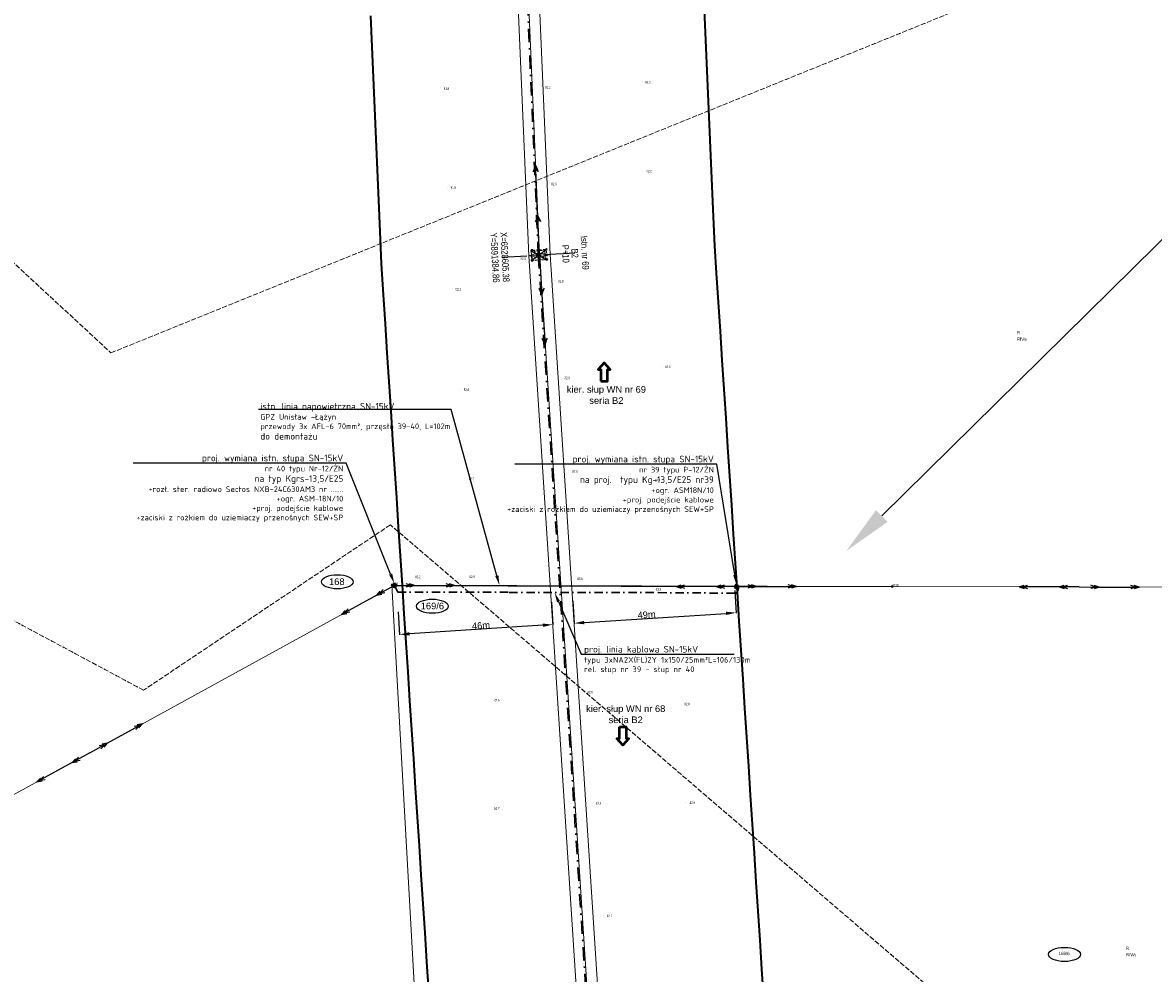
# Model space of a CAD drawing. Header units: metres. Extents: x 6524698 to 6533081, y 5883213 to 5896811.
# Tile 87 of 167: x 6528451 to 6528790, y 5891170 to 5891455. Entities that reach past the tile are written whole.
import ezdxf
from ezdxf import colors
from ezdxf.entities.mleader import LeaderData, LeaderLine
from ezdxf.enums import TextEntityAlignment as Align
from ezdxf.math import Vec2, Vec3

# ---------------------------------------------------------------- set-up
doc = ezdxf.new("R2010")
doc.units = ezdxf.units.M
doc.header["$MEASUREMENT"] = 0
for name, pattern in [('DASHDOT', [4, 2, -0.9, 0.2, -0.9]), ('DASHDOT2', [0.5, 0.25, -0.125, 0, -0.125]), ('mapa zasadnicza$0$219-500', [0]), ('mapa zasadnicza$0$egkk-500', [2, 1.5, -0.5]), ('mapa zasadnicza$0$egug-500', [1, 0.5, -0.5]), ('mapa zasadnicza$0$suep_sn_500', [0]), ('mapa zasadnicza$0$suep_wn_500', [0]), ('mapa zasadnicza$0$supp_500', [1, 0.5, -0.5])]:
    doc.linetypes.add(name, pattern=pattern)
doc.layers.get('0').update_dxf_attribs({"lineweight": 0})
for name, color, linetype, lineweight in [('# OBMBS-9x-19xxx __EI_opis_SN', 1, 'Continuous', 0), ('# OBMBS-9x-19xxx __EI_opis_WN słupy', 250, 'Continuous', 0), ('# OBMBS-9x-19xxx _El_działki', 92, 'Continuous', 25), ('# OBMBS-9x-19xxx _SN PROJ. KABLE 15kV', 10, 'DASHDOT2', 30), ('# OBMBS-9x-19xxx _SN PROJ. SŁUPY', 10, 'Continuous', 30), ('@Proj. słupy - blok', 1, 'Continuous', 15), ('@Proj. słupy - XY', 1, 'Continuous', 0), ('_trasa_os', 1, 'DASHDOT', 30), ('Sections span lengths and Marker Balls Plan', 7, 'Continuous', 0)]:
    doc.layers.add(name, color=color, linetype=linetype, lineweight=lineweight)
for name, color, linetype in [('# OBMBS-9x-19xxx _EI_demontaż SN', 1, 'Demontaż_(6m)'), ('# OBMBS-9x-19xxx domiary', 5, 'Continuous'), ('@Proj. słupy - seria', 1, 'Continuous'), ('@Proj. słupy - wys.', 1, 'Continuous'), ('mapa zasadnicza$0$000 Inne (niezydentyfikowane)', 7, 'Continuous'), ('mapa zasadnicza$0$202-punkt graniczny', 7, 'Continuous'), ('mapa zasadnicza$0$202-punkt graniczny-Atr103', 7, 'Continuous'), ('mapa zasadnicza$0$209-oznaczenie konturu klasyfikacyjnego', 7, 'Continuous'), ('mapa zasadnicza$0$210-oznaczenie konturu użytku gruntowego', 7, 'Continuous'), ('mapa zasadnicza$0$211-numer działki ewidencyjnej', 7, 'Continuous'), ('mapa zasadnicza$0$217-kontur klasyfikacyjny', 7, 'Continuous'), ('mapa zasadnicza$0$218-kontur użytku gruntowego', 7, 'Continuous'), ('mapa zasadnicza$0$219-działka ewidencyjna', 7, 'Continuous'), ('mapa zasadnicza$0$pikieta naturalna', 7, 'Continuous'), ('mapa zasadnicza$0$pikieta naturalna-Atr2', 7, 'Continuous'), ('mapa zasadnicza$0$przewód elektroenergetyczny wysokiego napięcia', 7, 'Continuous'), ('mapa zasadnicza$0$przewód elektroenergetyczny średniego napięcia', 7, 'Continuous'), ('mapa zasadnicza$0$słup przewodów napowietrznych', 7, 'Continuous')]:
    doc.layers.add(name, color=color, linetype=linetype)
doc.layers.add('@pomocnicza', color=3, linetype='Continuous', plot=False)
doc.styles.add('linie', font='simplex.shx', dxfattribs={"height": 1})
doc.styles.add('mapa zasadnicza$0$STANDARD', font='Working1250', dxfattribs={"width": 0.75})
doc.styles.add('Opis', font='ARIALN.TTF')
doc.styles.add('PLS_View', font='arial.ttf')
doc.styles.get("Standard").update_dxf_attribs({"font": 'arial.ttf'})
doc.linetypes.add('Demontaż_(6m)', pattern='A,6,["x",linie,S=2,R=0,X=-0.5238,Y=-0.66667],0', length=6)
doc.dimstyles.new('ISO-25', dxfattribs={"dimtxt": 2.5, "dimasz": 2.5, "dimexe": 1.25, "dimexo": 0.625, "dimtad": 1, "dimtxsty": 'Standard', "dimcen": 2.5, "dimadec": 0, "dimazin": 0, "dimtfac": 1, "dimtmove": 0, "dimatfit": 3, "dimfxl": 1, "dimarcsym": 0})

# ---------------------------------------------------------------- blocks, each defined once
blk = doc.blocks.new('*D1236')
at = {"layer": '# OBMBS-9x-19xxx domiary', "color": 0, "linetype": 'ByBlock', "lineweight": -2}
for p, q in [((6528664.26, 5891284.34), (6528664.7, 5891277.57)), ((6528615.69, 5891281.19), (6528616.13, 5891274.41)), ((6528619.12, 5891274.71), (6528661.7, 5891277.47))]:
    blk.add_line(p, q, dxfattribs=at)
at = {"layer": '# OBMBS-9x-19xxx domiary', "color": 0}
for points in [[(6528661.73, 5891276.98), (6528661.67, 5891277.97), (6528664.7, 5891277.67)], [(6528619.09, 5891275.21), (6528619.15, 5891274.21), (6528616.13, 5891274.51)]]:
    blk.add_solid(points, dxfattribs=at)
at = {"layer": 'Defpoints', "color": 0}
for p in [(6528664.26, 5891284.44), (6528615.69, 5891281.29), (6528664.7, 5891277.67)]:
    blk.add_point(p, dxfattribs=at)
at = {"layer": '# OBMBS-9x-19xxx domiary', "color": 0, "insert": (6528637.85, 5891277.05), "char_height": 2, "attachment_point": 5, "rotation": 3.7186}
blk.add_mtext('49m', dxfattribs=at)
blk = doc.blocks.new('*D1240')
at = {"layer": '# OBMBS-9x-19xxx domiary', "color": 0, "linetype": 'ByBlock', "lineweight": -2}
for p, q in [((6528609.3, 5891280.87), (6528609.74, 5891274)), ((6528563.32, 5891277.9), (6528563.76, 5891271.03)), ((6528606.74, 5891273.91), (6528566.75, 5891271.32))]:
    blk.add_line(p, q, dxfattribs=at)
at = {"layer": '# OBMBS-9x-19xxx domiary', "color": 0}
for points in [[(6528606.78, 5891273.41), (6528606.71, 5891274.41), (6528609.74, 5891274.1)], [(6528566.72, 5891271.82), (6528566.78, 5891270.82), (6528563.75, 5891271.13)]]:
    blk.add_solid(points, dxfattribs=at)
at = {"layer": 'Defpoints', "color": 0}
for p in [(6528609.29, 5891280.97), (6528563.31, 5891278), (6528563.75, 5891271.13)]:
    blk.add_point(p, dxfattribs=at)
at = {"layer": '# OBMBS-9x-19xxx domiary', "color": 0, "insert": (6528588.18, 5891273.83), "char_height": 2, "attachment_point": 5, "rotation": 3.6991}
blk.add_mtext('46m', dxfattribs=at)
blk = doc.blocks.new('mapa zasadnicza$0$202')
at = {"color": 0, "linetype": 'Continuous', "lineweight": 0}
blk.add_circle((0, 0), 0.25, dxfattribs=at)
blk = doc.blocks.new('mapa zasadnicza$0$US15')
at = {"color": 0, "linetype": 'Continuous', "lineweight": 13}
blk.add_circle((0, 0), 0.25, dxfattribs=at)
blk = doc.blocks.new('mapa zasadnicza$0$PW01')
at = {"linetype": 'Continuous', "lineweight": 13}
h = blk.add_hatch(color=0, dxfattribs=at)
edge = h.paths.add_edge_path()
edge.add_arc((0, 0), 0.045, 0, 360)
blk = doc.blocks.new('mapa zasadnicza$0$SM05')
at = {"color": 0, "linetype": 'Continuous', "lineweight": 13}
blk.add_circle((0, 0), 0.25, dxfattribs=at)
blk = doc.blocks.new('mapa zasadnicza$0$SUEP3')
at = {"color": 0, "linetype": 'Continuous'}
for p, q in [((0, 0), (12.003, 0)), ((12.003, 0), (10.003, 0.75)), ((10.003, 0.75), (11.003, 0)), ((12.003, 0), (10.003, -0.75)), ((11.003, 0), (10.003, -0.75)), ((12.003, 0), (27.003, 0)), ((27.003, 0), (25.003, 0.75)), ((25.003, 0.75), (26.003, 0)), ((27.003, 0), (25.003, -0.75)), ((26.003, 0), (25.003, -0.75))]:
    blk.add_line(p, q, dxfattribs=at)
blk = doc.blocks.new('mapa zasadnicza$0$SUEP2')
at = {"color": 0, "linetype": 'Continuous'}
for p, q in [((0, 0), (6.027, 0)), ((5.027, 0), (3.527, 0.5)), ((5.027, 0), (3.527, -0.5)), ((6.027, 0), (4.527, 0.5)), ((6.027, 0), (4.527, -0.5)), ((6.027, 0), (18.027, 0)), ((17.027, 0), (15.527, 0.5)), ((17.027, 0), (15.527, -0.5)), ((18.027, 0), (16.527, 0.5)), ((18.027, 0), (16.527, -0.5))]:
    blk.add_line(p, q, dxfattribs=at)
blk = doc.blocks.new('*U2349')
at = {"layer": '@Proj. słupy - blok', "color": 0}
for points in [[(-0.54, -0.61), (-2.8, -0.15), (-0.61, 0.54)], [(0, 0), (-2.8, -0.15)], [(2.12, -1.25), (-2.12, 1.25), (-1.97, -1.47), (1.97, 1.47)], [(0, 0), (2.8, 0.15), (3.59, 0.19)], [(2.8, 0.15), (0.61, -0.54), (0.54, 0.61), (2.8, 0.15)], [(3.59, 0.19), (0.54, 0.61), (0.61, -0.54), (3.59, 0.19)]]:
    blk.add_lwpolyline(points, dxfattribs=at)
for points in [[(1.97, 1.47), (-2.12, 1.25), (-1.97, -1.47), (2.12, -1.25)], [(0.61, -0.54), (0.54, 0.61), (-0.61, 0.54), (-0.54, -0.61)]]:
    blk.add_lwpolyline(points, close=True, dxfattribs=at)
for centre, radius in [((-2.12, 1.25), 0.15), ((1.97, 1.47), 0.15), ((2.8, 0.15), 0.05), ((3.59, 0.19), 0.05), ((-2.8, -0.15), 0.05), ((-1.97, -1.47), 0.15), ((2.12, -1.25), 0.15)]:
    blk.add_circle(centre, radius, dxfattribs=at)
at = {"layer": '@Proj. słupy - seria', "color": 0, "insert": (10.98, 0.59), "char_height": 2, "attachment_point": 5, "rotation": 273.0743, "style": 'Opis', "bg_fill": 3, "box_fill_scale": 2.5, "bg_fill_color": 256, "bg_fill_transparency": 0}
blk.add_mtext_dynamic_manual_height_columns('B2', width=7, gutter_width=12.5, heights=[2.21], dxfattribs=at)
at = {"layer": '@Proj. słupy - XY', "color": 0, "linetype": 'Continuous', "insert": (-11.48, -0.62), "char_height": 2.5, "attachment_point": 5, "rotation": 273.0743, "style": 'Opis', "bg_fill": 3, "box_fill_scale": 1, "bg_fill_color": 256, "bg_fill_transparency": 0}
blk.add_mtext_dynamic_manual_height_columns('\\P', width=19.7098, gutter_width=5.34, heights=[5.63], dxfattribs=at)
at = {"layer": '@pomocnicza'}
for p, q in [((10.98, 0.59), (3.49, 0.19)), ((-10.98, -0.59), (-3.49, -0.19))]:
    blk.add_line(p, q, dxfattribs=at)
at = {"layer": '@Proj. słupy - seria', "color": 0, "style": 'Opis'}
blk.add_attdef('STAN', text='', height=2, rotation=273.0743, dxfattribs=at).set_placement((13.98, 0.75), align=Align.MIDDLE_CENTER)
at = {"layer": '@Proj. słupy - wys.', "color": 0, "insert": (8.19, 0.44), "char_height": 2, "attachment_point": 5, "rotation": 273.0743, "style": 'Opis'}
blk.add_mtext_dynamic_manual_height_columns('P+10', width=5.2482, gutter_width=12.5, heights=[-2.04], dxfattribs=at)
at = {"layer": '@Proj. słupy - XY', "color": 0, "linetype": 'Continuous', "style": 'Opis'}
for tag, p in [('Y', (-12.98, -0.7)), ('X', (-9.99, -0.54))]:
    blk.add_attdef(tag, text='', height=2, rotation=273.0743, dxfattribs=at).set_placement(p, align=Align.MIDDLE_CENTER)

msp = doc.modelspace()

# ---------------------------------------------------------------- linework, layer by layer
at = {"layer": '# OBMBS-9x-19xxx __EI_opis_WN słupy', "lineweight": 50}
for points in [[(6528624.118, 5891347.061), (6528626.118, 5891347.061), (6528626.118, 5891350.596), (6528626.901, 5891350.596), (6528625.118, 5891352.596), (6528623.334, 5891350.596), (6528624.118, 5891350.596), (6528624.118, 5891347.061)], [(6528629.71, 5891243.434), (6528631.71, 5891243.434), (6528631.71, 5891239.899), (6528632.493, 5891239.899), (6528630.71, 5891237.899), (6528628.926, 5891239.899), (6528629.71, 5891239.899), (6528629.71, 5891243.434)]]:
    msp.add_lwpolyline(points, close=True, dxfattribs=at)
at = {"layer": '# OBMBS-9x-19xxx _EI_demontaż SN'}
msp.add_lwpolyline([(6528562.21, 5891285.85), (6528664.188, 5891285.5)], dxfattribs=at)
msp.add_lwpolyline([(6528562.21, 5891285.85), (6528664.188, 5891285.5)], dxfattribs=at)
at = {"layer": '# OBMBS-9x-19xxx _El_działki'}
for centre in [(6528545.11, 5891286.951), (6528573.613, 5891279.606), (6528763.157, 5891175.2)]:
    msp.add_ellipse(centre, major_axis=(-4.768, 0), ratio=0.4441825, dxfattribs=at)
at = {"layer": '# OBMBS-9x-19xxx _SN PROJ. KABLE 15kV', "ltscale": 10}
msp.add_lwpolyline([(6528562.21, 5891285.85), (6528563.248, 5891283.869), (6528596.69, 5891283.779), (6528641.411, 5891283.69), (6528664.459, 5891283.512, 0.293186), (6528665.372, 5891285.051), (6528665.372, 5891285.499)], format="xyb", dxfattribs=at)
msp.add_lwpolyline([(6528562.21, 5891285.85), (6528563.248, 5891283.869), (6528596.69, 5891283.779), (6528641.411, 5891283.69), (6528664.459, 5891283.512, 0.293186), (6528665.372, 5891285.051), (6528665.372, 5891285.499)], format="xyb", dxfattribs=at)
msp.add_lwpolyline([(6528562.21, 5891285.85), (6528563.248, 5891283.869), (6528596.69, 5891283.779), (6528641.411, 5891283.69), (6528664.459, 5891283.512, 0.293186), (6528665.372, 5891285.051), (6528665.372, 5891285.499)], format="xyb", dxfattribs=at)
at = {"layer": '# OBMBS-9x-19xxx _SN PROJ. SŁUPY'}
for centre, radius in [((6528562.21, 5891285.85), 0.592), ((6528562.21, 5891285.85), 0.409), ((6528664.78, 5891285.5), 0.592), ((6528664.78, 5891285.5), 0.409)]:
    msp.add_circle(centre, radius, dxfattribs=at)
msp.add_line((6528562.21, 5891285.85), (6528608.987, 5891285.69))
msp.add_lwpolyline([(6528608.987, 5891285.69), (6528615.402, 5891285.668)])
at = {"layer": 'mapa zasadnicza$0$000 Inne (niezydentyfikowane)', "color": 7, "linetype": 'Continuous', "lineweight": 35, "flags": 128}
msp.add_lwpolyline([(6528655.052, 5891460.934), (6528655.451, 5891451.707), (6528655.85, 5891442.48), (6528656.249, 5891433.253), (6528656.648, 5891424.026), (6528657.046, 5891414.798), (6528657.445, 5891405.571), (6528657.844, 5891396.344), (6528658.219, 5891387.661), (6528658.75, 5891379.509), (6528659.315, 5891370.813), (6528659.881, 5891362.118), (6528660.447, 5891353.422), (6528661.013, 5891344.726), (6528661.578, 5891336.031), (6528662.144, 5891327.335), (6528662.71, 5891318.639), (6528663.276, 5891309.944), (6528663.841, 5891301.248), (6528664.407, 5891292.552), (6528664.973, 5891283.857), (6528665.539, 5891275.161), (6528666.104, 5891266.466), (6528666.67, 5891257.77), (6528667.236, 5891249.074), (6528667.802, 5891240.379), (6528668.367, 5891231.683), (6528668.933, 5891222.987), (6528669.499, 5891214.292), (6528670.065, 5891205.596), (6528670.631, 5891196.901), (6528671.196, 5891188.205), (6528671.762, 5891179.509), (6528672.328, 5891170.814), (6528672.894, 5891162.118)], dxfattribs=at)
at = {"layer": 'mapa zasadnicza$0$217-kontur klasyfikacyjny', "color": 92, "linetype": 'mapa zasadnicza$0$egkk-500', "lineweight": 18, "flags": 128}
for points in [[(6528354.76, 5891468.92), (6528477.24, 5891355.59)], [(6528477.24, 5891355.59), (6528752.88, 5891467.23)]]:
    msp.add_lwpolyline(points, dxfattribs=at)
at = {"layer": 'mapa zasadnicza$0$218-kontur użytku gruntowego', "color": 3, "linetype": 'mapa zasadnicza$0$egug-500', "lineweight": 18, "flags": 128}
for points in [[(6528354.76, 5891468.92), (6528477.24, 5891355.59)], [(6528477.24, 5891355.59), (6528752.88, 5891467.23)]]:
    msp.add_lwpolyline(points, dxfattribs=at)
at = {"layer": 'mapa zasadnicza$0$219-działka ewidencyjna', "color": 7, "linetype": 'mapa zasadnicza$0$219-500', "lineweight": 18, "flags": 128}
msp.add_lwpolyline([(6528711.51, 5891285.52), (6528894.59, 5891285.09)], dxfattribs=at)
at = {"layer": 'mapa zasadnicza$0$przewód elektroenergetyczny wysokiego napięcia', "color": 1, "linetype": 'mapa zasadnicza$0$suep_wn_500', "lineweight": 18, "flags": 128}
for points in [[(6528590.2, 5891744.97), (6528605.7, 5891384.93)], [(6528605.7, 5891384.93), (6528627.69, 5891045.87)]]:
    msp.add_lwpolyline(points, dxfattribs=at)
at = {"layer": 'mapa zasadnicza$0$przewód elektroenergetyczny średniego napięcia', "color": 1, "linetype": 'mapa zasadnicza$0$suep_sn_500', "lineweight": 18, "flags": 128}
for points in [[(6528664.78, 5891285.5), (6528767.57, 5891285.39)], [(6528767.57, 5891285.39), (6528871.16, 5891285.08)], [(6528380.37, 5891185.95), (6528470.86, 5891235.61)]]:
    msp.add_lwpolyline(points, dxfattribs=at)
at = {"layer": 'mapa zasadnicza$0$słup przewodów napowietrznych', "color": 7, "linetype": 'mapa zasadnicza$0$supp_500', "lineweight": 18, "flags": 128}
for points in [[(6528607.95, 5891383.59), (6528603.52, 5891383.24), (6528603.44, 5891386.37), (6528607.79, 5891386.61)], [(6528607.95, 5891383.59), (6528603.44, 5891386.37)], [(6528603.52, 5891383.24), (6528607.79, 5891386.61)], [(6528607.95, 5891383.59), (6528607.79, 5891386.61)]]:
    msp.add_lwpolyline(points, dxfattribs=at)

# ---------------------------------------------------------------- block references
at = {"layer": 'mapa zasadnicza$0$202-punkt graniczny', "color": 7, "linetype": 'Continuous', "lineweight": 18}
msp.add_blockref('mapa zasadnicza$0$202', (6528711.51, 5891285.52), dxfattribs=at)
at = {"layer": 'mapa zasadnicza$0$pikieta naturalna', "color": 7, "linetype": 'Continuous', "lineweight": 13}
for p in [(6528636.5, 5891436.96), (6528575.99, 5891435.06), (6528606.46, 5891435.34), (6528636.55, 5891410.23), (6528608.18, 5891406.35), (6528578.02, 5891405.27), (6528602.6, 5891383.4), (6528610.26, 5891377.21), (6528579.58, 5891374.8), (6528642.49, 5891351.49), (6528612.05, 5891348.16), (6528581.85, 5891344.74), (6528614.37, 5891320.22), (6528639.3, 5891317.5), (6528616.49, 5891286.84), (6528642.73, 5891285.74), (6528618.89, 5891253.96), (6528590.99, 5891251.6), (6528648.27, 5891250.56), (6528591.01, 5891219.33), (6528621.59, 5891220.53), (6528649.4, 5891220.89), (6528624.86, 5891186.89)]:
    msp.add_blockref('mapa zasadnicza$0$PW01', p, dxfattribs=at)
at = {"layer": 'mapa zasadnicza$0$przewód elektroenergetyczny wysokiego napięcia', "color": 1, "linetype": 'Continuous', "lineweight": 18}
for rotation in [92.465, 273.711]:
    msp.add_blockref('mapa zasadnicza$0$SUEP3', (6528605.7, 5891384.93), dxfattribs=dict(at, rotation=rotation))
at = {"layer": 'mapa zasadnicza$0$przewód elektroenergetyczny średniego napięcia', "color": 1, "linetype": 'Continuous', "lineweight": 18}
for p, rotation in [((6528664.78, 5891285.5), 179.804), ((6528664.78, 5891285.5), 359.939), ((6528767.57, 5891285.39), 179.939), ((6528767.57, 5891285.39), 359.8290000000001), ((6528470.86, 5891235.61), 28.81), ((6528470.86, 5891235.61), 208.758)]:
    msp.add_blockref('mapa zasadnicza$0$SUEP2', p, dxfattribs=dict(at, rotation=rotation))
at = {"layer": 'mapa zasadnicza$0$słup przewodów napowietrznych', "color": 7, "linetype": 'Continuous', "lineweight": 18}
for name, p in [('mapa zasadnicza$0$SM05', (6528603.44, 5891386.37)), ('mapa zasadnicza$0$SM05', (6528607.79, 5891386.61)), ('mapa zasadnicza$0$SM05', (6528603.52, 5891383.24)), ('mapa zasadnicza$0$SM05', (6528607.95, 5891383.59)), ('mapa zasadnicza$0$US15', (6528664.78, 5891285.5))]:
    msp.add_blockref(name, p, dxfattribs=at)

# ---------------------------------------------------------------- texts
at = {"layer": '# OBMBS-9x-19xxx __EI_opis_WN słupy', "char_height": 2, "width": 29.06553, "attachment_point": 1, "style": 'PLS_View'}
for s, insert in [('\\pxqc;kier. słup WN nr 69 seria B2', (6528611.257, 5891345.626)), ('\\pxqc;kier. słup WN nr 68\\Pseria B2', (6528617.053, 5891249.894))]:
    msp.add_mtext(s, dxfattribs=dict(at, insert=insert))
at = {"char_height": 2, "width": 5.19674, "attachment_point": 1}
for s, insert in [('168', (6528542.623, 5891287.962)), ('169/6', (6528570.127, 5891280.7))]:
    msp.add_mtext(s, dxfattribs=dict(at, insert=insert))
at = {"layer": 'mapa zasadnicza$0$202-punkt graniczny-Atr103', "color": 7, "style": 'mapa zasadnicza$0$STANDARD', "width": 0.667}
msp.add_text('3290', height=0.75, dxfattribs=at).set_placement((6528711.51, 5891285.52))
at = {"layer": 'mapa zasadnicza$0$209-oznaczenie konturu klasyfikacyjnego', "color": 3, "linetype": 'Continuous', "lineweight": 18, "style": 'mapa zasadnicza$0$STANDARD', "width": 0.79}
for p in [(6528748.88, 5891360.21), (6528781.55, 5891175.66)]:
    msp.add_text('RIVa', height=1, dxfattribs=at).set_placement(p, align=Align.TOP_LEFT)
at = {"layer": 'mapa zasadnicza$0$210-oznaczenie konturu użytku gruntowego', "color": 3, "linetype": 'Continuous', "lineweight": 18, "style": 'mapa zasadnicza$0$STANDARD', "width": 0.79}
for p in [(6528748.88, 5891361.11), (6528781.55, 5891176.56)]:
    msp.add_text('R', height=1, dxfattribs=at).set_placement(p)
at = {"layer": 'mapa zasadnicza$0$211-numer działki ewidencyjnej', "color": 7, "linetype": 'Continuous', "lineweight": 18, "style": 'mapa zasadnicza$0$STANDARD', "width": 0.79}
msp.add_text('169/6', height=1, dxfattribs=at).set_placement((6528761.39, 5891174.98))
at = {"layer": 'mapa zasadnicza$0$pikieta naturalna-Atr2', "color": 7, "style": 'mapa zasadnicza$0$STANDARD', "width": 0.667}
for s, p in [('81.6', (6528637.53, 5891436.41)), ('81.9', (6528577.02, 5891434.46)), ('82.2', (6528607.46, 5891434.85)), ('82.2', (6528637.79, 5891409.71)), ('81.9', (6528579.1, 5891404.81)), ('82.0', (6528609.26, 5891405.86)), ('82.3', (6528600, 5891383.44)), ('81.9', (6528611.3, 5891376.68)), ('82.1', (6528580.52, 5891374.29)), ('82.8', (6528643.44, 5891351.01)), ('82.3', (6528613.2, 5891347.7)), ('82.5', (6528583.02, 5891344.19)), ('82.8', (6528615.56, 5891319.63)), ('82.7', (6528640.31, 5891316.93)), ('83.0', (6528617.07, 5891287.48)), ('83.3', (6528640.58, 5891284.29)), ('82.6', (6528620.08, 5891253.47)), ('82.6', (6528592.1, 5891251.06)), ('82.8', (6528649.16, 5891249.92)), ('82.7', (6528592.13, 5891218.62)), ('82.8', (6528622.62, 5891220.07)), ('82.9', (6528650.76, 5891220.31)), ('83.3', (6528625.93, 5891186.4))]:
    msp.add_text(s, height=0.75, dxfattribs=at).set_placement(p)

# ---------------------------------------------------------------- dimensions: what is measured, and where the dimension line sits
at = {"layer": '# OBMBS-9x-19xxx domiary', "color": 5, "linetype": 'ByBlock'}
for base, p1, p2, angle, picture, middle in [((6528664.696, 5891277.669), (6528615.685, 5891281.286), (6528664.256, 5891284.443), 3.71861, '*D1236', (6528637.922, 5891275.929)), ((6528563.754, 5891271.127), (6528609.292, 5891280.973), (6528563.31, 5891278), 183.69912, '*D1240', (6528588.25, 5891272.711))]:
    dim = msp.add_linear_dim(base=base, p1=p1, p2=p2, angle=angle, dimstyle='ISO-25', override={"dimtxt": 2, "dimasz": 3, "dimexe": 0.1, "dimexo": 0.1, "dimgap": 0.1, "dimdec": 0, "dimpost": 'm', "dimtxsty": 'Standard'}, dxfattribs=at)
    dim.commit()
    dim.dimension.update_dxf_attribs({"geometry": picture, "text_midpoint": middle, "dimtype": 161})

# ---------------------------------------------------------------- leaders
at = {"layer": '# OBMBS-9x-19xxx __EI_opis_SN', "linetype": 'ByBlock'}
ml = msp.add_multileader_mtext('Standard', dxfattribs=at)
ml.set_content('\\pxqr;{\\fISOCPEUR|b1|i0|c238|p34;proj. wymiana istn. słupa SN-\\A1;15kV\\P\\fISOCPEUR|b0|i0|c238|p34;\\H0.85x;nr 39 typu P-12/ŻN\\P\\H1.176471x;na proj.  typu \\fISOCPEUR|b1|i0|c238|p34;Kg-13,5/E25\\fISOCPEUR|b0|i0|c238|p34; nr39\\P\\H0.85x;+ogr. ASM18N/10\\P+proj. podejście kablowe\\P+zaciski z rożkiem do uziemiaczy przenośnych SEW+SP\\fISOCPEUR|b1|i0|c238|p34; }', color=256, style='PLS_View')
ml.set_leader_properties()
ml.build(insert=Vec2(0, 0))
ml.multileader.update_dxf_attribs({"text_left_attachment_type": 6, "text_right_attachment_type": 6, "dogleg_length": 0.36, "arrow_head_size": 3})
ctx = ml.context
ctx.base_point, ctx.char_height, ctx.arrow_head_size, ctx.landing_gap_size, ctx.plane_origin = Vec3(6528599.395, 5891322.241, 105.722), 2, 3, 0.5, Vec3(6528554.684, 5891268.298, 105.722)
ctx.left_attachment, ctx.right_attachment, ctx.text_align_type = 6, 6, 2
notes = []
notes.append((ctx, [(0, (1, 1, 0), (6528658.885, 5891322.241, 105.722), (-1, 0), 0.36, [(0, [(6528664.78, 5891286.092, 105.722)], 0, [])])]))
ctx.mtext.insert, ctx.mtext.width, ctx.mtext.alignment, ctx.mtext.flow_direction = Vec3(6528658.025, 5891324.751, 105.722), 59.08302, 3, 5
ml = msp.add_multileader_mtext('Standard', dxfattribs=at)
ml.set_content('\\pxql;{\\fISOCPEUR|b1|i0|c238|p34;proj. linia kablowa SN-15kV\\P\\T1.05;\\W0.9;\\fISOCPEUR|b0|i0|c238|p34;\\H0.85x;typu 3xNA2X(FL)2Y 1x150/25mm²L=106/130m\\Prel. słup nr 39 - słup nr 40}', color=256, style='PLS_View')
ml.set_leader_properties()
ml.build(insert=Vec2(0, 0))
ml.multileader.update_dxf_attribs({"text_left_attachment_type": 6, "text_right_attachment_type": 6, "dogleg_length": 0.36, "arrow_head_size": 3})
ctx = ml.context
ctx.base_point, ctx.char_height, ctx.arrow_head_size, ctx.landing_gap_size, ctx.plane_origin = Vec3(6528618.606, 5891265.22), 2, 3, 0.5, Vec3(6528597.141, 5891239.218)
ctx.left_attachment, ctx.right_attachment = 6, 6
notes.append((ctx, [(0, (1, 1, 0), (6528618.246, 5891265.22), (1, 0), 0.36, [(0, [(6528610.234, 5891283.752)], 0, [])])]))
ctx.mtext.insert, ctx.mtext.width, ctx.mtext.flow_direction = Vec3(6528619.106, 5891267.73), 44.53399, 5
at = {"color": 5, "lineweight": 5}
ml = msp.add_multileader_mtext('Standard', dxfattribs=at)
ml.set_content('{\\fISOCPEUR|b0|i0|c238|p34;\\H1.051939x;\\C5;Kolizja WN-TPU nr 1}', color=256)
ml.set_leader_properties()
ml.build(insert=Vec2(0, 0))
ml.multileader.update_dxf_attribs({"has_text_frame": 1, "text_left_attachment_type": 4, "text_right_attachment_type": 4, "arrow_head_size": 15})
ctx = ml.context
ctx.base_point, ctx.char_height, ctx.arrow_head_size, ctx.plane_origin = Vec3(6528983.741, 5891570.54), 50, 15, Vec3(6529676.506, 5891154.549)
ctx.left_attachment, ctx.right_attachment = 4, 4
notes.append((ctx, [(1, (1, 1, 0), (6528975.741, 5891570.54), (1, 0), 8, [(1, [(6528697.695, 5891296.137)], 0, [])])]))
ctx.mtext.insert, ctx.mtext.width, ctx.mtext.flow_direction = Vec3(6528985.741, 5891638.916), 700.96029, 5
for ctx, leaders in notes:
    for number, flags, end, landing, length, lines in leaders:
        leader = LeaderData()
        leader.index, (leader.has_last_leader_line, leader.has_dogleg_vector, leader.attachment_direction) = number, flags
        leader.last_leader_point, leader.dogleg_vector, leader.dogleg_length = Vec3(end), Vec3(landing), length
        for number, points, colour, breaks in lines:
            line = LeaderLine()
            line.index, line.vertices, line.color, line.breaks = number, Vec3.list(points), colors.encode_raw_color(colour), breaks
            leader.lines.append(line)
        ctx.leaders.append(leader)

# ---------------------------------------------------------------- next in the draw order: leaders
at = {"layer": '# OBMBS-9x-19xxx __EI_opis_SN', "linetype": 'ByBlock'}
ml = msp.add_multileader_mtext('Standard', dxfattribs=at)
ml.set_content('\\pxqr;{\\fISOCPEUR|b1|i0|c238|p34;proj.\\A1; wymiana istn. słupa SN-15kV\\P\\fISOCPEUR|b0|i0|c238|p34;\\H0.85x;nr 40 typu Nr-12/ŻN \\P\\H1.176471x;na typ \\fISOCPEUR|b1|i0|c238|p34;Kgrs-13,5/E25\\P\\fISOCPEUR|b0|i0|c238|p34;\\H0.85x;+rozł. ster. radiowo Sectos NXB-24C630AM3 nr .......\\P+ogr. ASM-18N/10\\P+proj. podejście kablowe\\P+zaciski z rożkiem do uziemiaczy przenośnych SEW+SP\\fISOCPEUR|b1|i0|c238|p34; }', color=256, style='PLS_View')
ml.set_leader_properties()
ml.build(insert=Vec2(0, 0))
ml.multileader.update_dxf_attribs({"text_left_attachment_type": 6, "text_right_attachment_type": 6, "dogleg_length": 0.36, "arrow_head_size": 3})
ctx = ml.context
ctx.base_point, ctx.char_height, ctx.arrow_head_size, ctx.landing_gap_size, ctx.plane_origin = Vec3(6528488.257, 5891322.559, 105.722), 2, 3, 0.5, Vec3(6528452.301, 5891253.261, 105.722)
ctx.left_attachment, ctx.right_attachment, ctx.text_align_type = 6, 6, 2
notes = []
notes.append((ctx, [(0, (1, 1, 0), (6528547.747, 5891322.559, 105.722), (-1, 0), 0.36, [(0, [(6528562.21, 5891286.442, 105.722)], 0, [])])]))
ctx.mtext.insert, ctx.mtext.width, ctx.mtext.alignment, ctx.mtext.flow_direction = Vec3(6528546.887, 5891325.069, 105.722), 62.40129, 3, 5
ctx.mtext.has_bg_fill, ctx.mtext.bg_color, ctx.mtext.bg_scale_factor, ctx.mtext.bg_transparency, ctx.mtext.use_window_bg_color = 1, -1073741824, 1.5, 0, 1
for ctx, leaders in notes:
    for number, flags, end, landing, length, lines in leaders:
        leader = LeaderData()
        leader.index, (leader.has_last_leader_line, leader.has_dogleg_vector, leader.attachment_direction) = number, flags
        leader.last_leader_point, leader.dogleg_vector, leader.dogleg_length = Vec3(end), Vec3(landing), length
        for number, points, colour, breaks in lines:
            line = LeaderLine()
            line.index, line.vertices, line.color, line.breaks = number, Vec3.list(points), colors.encode_raw_color(colour), breaks
            leader.lines.append(line)
        ctx.leaders.append(leader)

# ---------------------------------------------------------------- next in the draw order: linework, layer by layer
at = {"layer": 'mapa zasadnicza$0$217-kontur klasyfikacyjny', "color": 92, "linetype": 'mapa zasadnicza$0$egkk-500', "lineweight": 18, "flags": 128}
msp.add_lwpolyline([(6528487.02, 5891254.43), (6528402.6, 5891299.62)], dxfattribs=at)
at = {"layer": 'mapa zasadnicza$0$218-kontur użytku gruntowego', "color": 3, "linetype": 'mapa zasadnicza$0$egug-500', "lineweight": 18, "flags": 128}
msp.add_lwpolyline([(6528487.02, 5891254.43), (6528402.6, 5891299.62)], dxfattribs=at)

# ---------------------------------------------------------------- next in the draw order: leaders
at = {"layer": '# OBMBS-9x-19xxx __EI_opis_SN', "linetype": 'ByBlock'}
ml = msp.add_multileader_mtext('Standard', dxfattribs=at)
ml.set_content('\\pxqj;{\\fISOCPEUR|b1|i0|c238|p34;istn. linia napowietrzna SN-15kV\\P\\H0.85x;GPZ Unisław -Łążyn\\Pprzewody 3x AFL-6 70mm², przęsło 39-40, L=102m\\P\\H1.176471x;do demontażu}', color=256, style='PLS_View')
ml.set_leader_properties()
ml.build(insert=Vec2(0, 0))
ml.multileader.update_dxf_attribs({"text_left_attachment_type": 6, "text_right_attachment_type": 6, "dogleg_length": 0.36, "arrow_head_size": 3})
ctx = ml.context
ctx.base_point, ctx.char_height, ctx.arrow_head_size, ctx.landing_gap_size, ctx.plane_origin = Vec3(6528525.343, 5891338.587), 2, 3, 0.5, Vec3(6528646.682, 5891359.94)
ctx.left_attachment, ctx.right_attachment, ctx.text_align_type = 6, 6, 2
notes = []
notes.append((ctx, [(0, (1, 1, 0), (6528579.271, 5891338.587), (-1, 0), 0.36, [(0, [(6528593.734, 5891285.873)], 0, [])])]))
ctx.mtext.insert, ctx.mtext.width, ctx.mtext.alignment, ctx.mtext.flow_direction = Vec3(6528578.411, 5891340.588), 56.39334, 3, 5
ctx.mtext.has_bg_fill, ctx.mtext.bg_color, ctx.mtext.bg_scale_factor, ctx.mtext.bg_transparency, ctx.mtext.use_window_bg_color = 1, -1073741824, 1.5, 0, 1
for ctx, leaders in notes:
    for number, flags, end, landing, length, lines in leaders:
        leader = LeaderData()
        leader.index, (leader.has_last_leader_line, leader.has_dogleg_vector, leader.attachment_direction) = number, flags
        leader.last_leader_point, leader.dogleg_vector, leader.dogleg_length = Vec3(end), Vec3(landing), length
        for number, points, colour, breaks in lines:
            line = LeaderLine()
            line.index, line.vertices, line.color, line.breaks = number, Vec3.list(points), colors.encode_raw_color(colour), breaks
            leader.lines.append(line)
        ctx.leaders.append(leader)

# ---------------------------------------------------------------- next in the draw order: linework, layer by layer
at = {"layer": '_trasa_os', "linetype": 'DASHDOT', "ltscale": 2}
msp.add_lwpolyline([(6528782.648, 5889143.114), (6528759.048, 5889475.999), (6528740.683, 5889736.085), (6528715.689, 5890092.615), (6528697.481, 5890349.859), (6528661.411, 5890707.234), (6528627.314, 5891045.607), (6528605.382, 5891384.858), (6528589.986, 5891744.689), (6528580.198, 5892007.978)], dxfattribs=at)
at = {"layer": 'mapa zasadnicza$0$000 Inne (niezydentyfikowane)', "color": 7, "linetype": 'Continuous', "lineweight": 35, "flags": 128}
msp.add_lwpolyline([(6528572.539, 5891164.321), (6528571.973, 5891173.017), (6528571.407, 5891181.712), (6528570.841, 5891190.408), (6528570.276, 5891199.104), (6528569.71, 5891207.799), (6528569.144, 5891216.495), (6528568.578, 5891225.191), (6528568.013, 5891233.886), (6528567.447, 5891242.582), (6528566.881, 5891251.277), (6528566.315, 5891259.973), (6528565.75, 5891268.669), (6528565.184, 5891277.364), (6528564.618, 5891286.06), (6528564.052, 5891294.756), (6528563.487, 5891303.451), (6528562.921, 5891312.147), (6528562.355, 5891320.842), (6528561.789, 5891329.538), (6528561.224, 5891338.234), (6528560.658, 5891346.929), (6528560.092, 5891355.625), (6528559.526, 5891364.321), (6528558.961, 5891373.016), (6528558.359, 5891382.255), (6528557.937, 5891392.026), (6528557.538, 5891401.254), (6528557.14, 5891410.481), (6528556.741, 5891419.708), (6528556.342, 5891428.935), (6528555.943, 5891438.162), (6528555.544, 5891447.389), (6528555.146, 5891456.616)], dxfattribs=at)
at = {"layer": 'mapa zasadnicza$0$217-kontur klasyfikacyjny', "color": 92, "linetype": 'mapa zasadnicza$0$egkk-500', "lineweight": 18, "flags": 128}
for points in [[(6528561.02, 5891304.02), (6528487.02, 5891254.43)], [(6528753, 5891139.23), (6528561.02, 5891304.02)]]:
    msp.add_lwpolyline(points, dxfattribs=at)
at = {"layer": 'mapa zasadnicza$0$218-kontur użytku gruntowego', "color": 3, "linetype": 'mapa zasadnicza$0$egug-500', "lineweight": 18, "flags": 128}
for points in [[(6528561.02, 5891304.02), (6528487.02, 5891254.43)], [(6528753, 5891139.23), (6528561.02, 5891304.02)]]:
    msp.add_lwpolyline(points, dxfattribs=at)
at = {"layer": 'mapa zasadnicza$0$219-działka ewidencyjna', "color": 7, "linetype": 'mapa zasadnicza$0$219-500', "lineweight": 18, "flags": 128}
for points in [[(6528561.5, 5891285.97), (6528711.51, 5891285.52)], [(6528572.66, 5891086.18), (6528561.5, 5891285.97)]]:
    msp.add_lwpolyline(points, dxfattribs=at)
at = {"layer": 'mapa zasadnicza$0$przewód elektroenergetyczny średniego napięcia', "color": 1, "linetype": 'mapa zasadnicza$0$suep_sn_500', "lineweight": 18, "flags": 128}
for points in [[(6528470.86, 5891235.61), (6528562.21, 5891285.85)], [(6528562.21, 5891285.85), (6528664.78, 5891285.5)]]:
    msp.add_lwpolyline(points, dxfattribs=at)

# ---------------------------------------------------------------- next in the draw order: block references
at = {"layer": 'mapa zasadnicza$0$202-punkt graniczny', "color": 7, "linetype": 'Continuous', "lineweight": 18}
msp.add_blockref('mapa zasadnicza$0$202', (6528561.5, 5891285.97), dxfattribs=at)
at = {"layer": 'mapa zasadnicza$0$pikieta naturalna', "color": 7, "linetype": 'Continuous', "lineweight": 13}
for p in [(6528583.14, 5891318), (6528567.59, 5891287.75), (6528584.1, 5891287.22)]:
    msp.add_blockref('mapa zasadnicza$0$PW01', p, dxfattribs=at)
at = {"layer": 'mapa zasadnicza$0$przewód elektroenergetyczny średniego napięcia', "color": 1, "linetype": 'Continuous', "lineweight": 18}
for rotation in [208.8099999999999, 359.804]:
    msp.add_blockref('mapa zasadnicza$0$SUEP2', (6528562.21, 5891285.85), dxfattribs=dict(at, rotation=rotation))

# ---------------------------------------------------------------- next in the draw order: texts
at = {"layer": 'mapa zasadnicza$0$202-punkt graniczny-Atr103', "color": 7, "style": 'mapa zasadnicza$0$STANDARD', "width": 0.667}
msp.add_text('3280', height=0.75, dxfattribs=at).set_placement((6528561.5, 5891285.97))
at = {"layer": 'mapa zasadnicza$0$pikieta naturalna-Atr2', "color": 7, "style": 'mapa zasadnicza$0$STANDARD', "width": 0.667}
for s, p in [('82.7', (6528584.53, 5891317.43)), ('83.2', (6528568.47, 5891288.02)), ('82.9', (6528584.73, 5891288.08))]:
    msp.add_text(s, height=0.75, dxfattribs=at).set_placement(p)

# ---------------------------------------------------------------- next in the draw order: block references
msp.add_blockref('*U2349', (6528605.382, 5891384.859)).add_auto_attribs({'STAN': 'Istn. nr 69', 'Y': 'Y=5891384.86', 'X': 'X=6528605.38'})

# ---------------------------------------------------------------- next in the draw order: linework, layer by layer
at = {"layer": 'Sections span lengths and Marker Balls Plan', "color": 1, "flags": 128}
for points in [[(6528786.24, 5889143.367), (6528762.639, 5889476.253), (6528744.275, 5889736.338), (6528719.28, 5890092.868), (6528701.068, 5890350.167), (6528664.993, 5890707.595), (6528630.902, 5891045.904), (6528608.977, 5891385.052), (6528593.583, 5891744.832), (6528583.388, 5892009.419)], [(6528779.855, 5889142.917), (6528756.255, 5889475.801), (6528737.89, 5889735.889), (6528712.896, 5890092.418), (6528694.691, 5890349.62), (6528658.626, 5890706.953), (6528624.524, 5891045.376), (6528602.586, 5891384.708), (6528587.188, 5891744.577), (6528577.92, 5892006.949)]]:
    msp.add_lwpolyline(points, dxfattribs=at)

doc.saveas('drawing.dxf')
